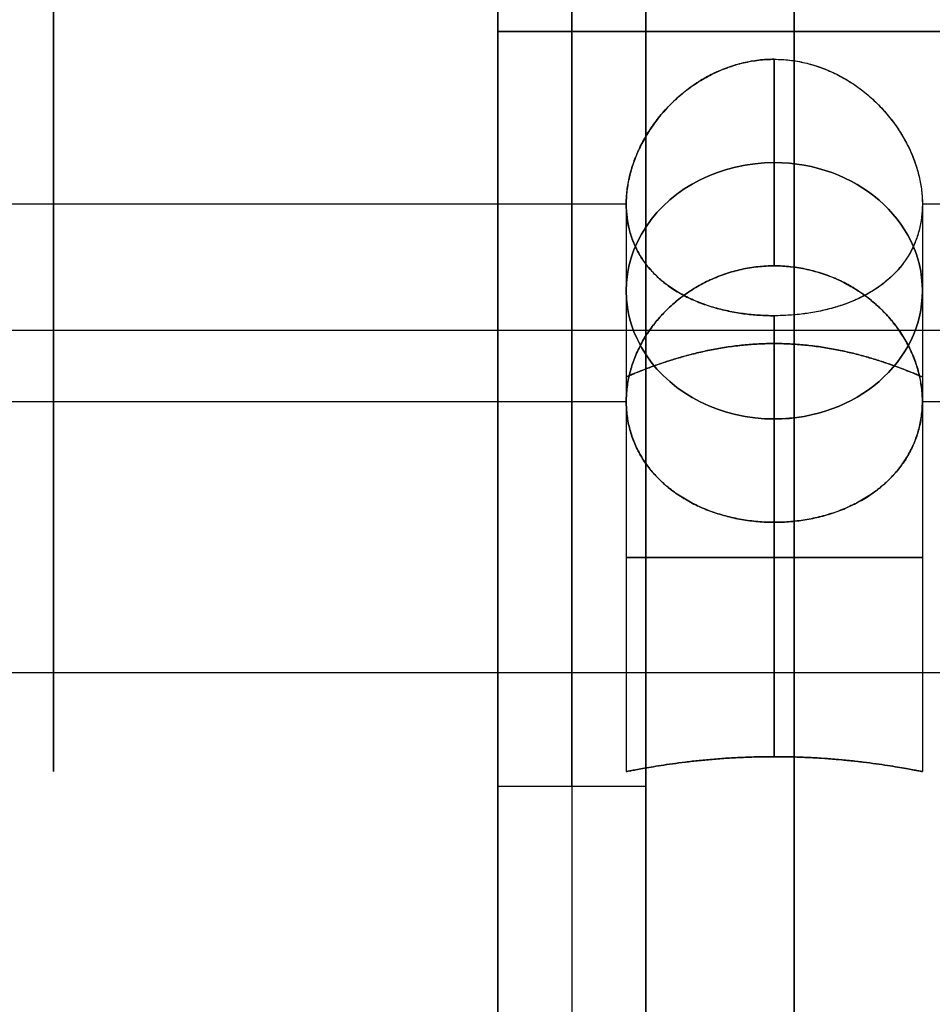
# Model space of a CAD drawing. Header units: centimetres. Extents: x -14.3 to 5, y -11.3 to 4.9.
# Tile 4 of 10: x -5.5 to -4.6, y -1 to 0. Entities that reach past the tile are written whole.
import ezdxf

# ---------------------------------------------------------------- set-up
doc = ezdxf.new("R2010")
doc.units = ezdxf.units.CM
doc.layers.add('Default', color=7, linetype='Continuous', true_color=0x000000)

# ---------------------------------------------------------------- blocks, each defined once
blk = doc.blocks.new('L_SUPPORTO_ESTERNA')
at = {"layer": 'Default'}
for p, q in [((-50, 30, 62.25), (-50, -30, 62.25)), ((-48.5, 30, 62.25), (-48.5, -30, 62.25)), ((-49.25, 28, 102), (-49.25, -28, 102)), ((-48.5, 0, 69.35), (-50, 0, 69.35)), ((-50, 0, 102), (-50, 0, 84.65)), ((-50, 0, 69.35), (-50, 0, 22.5)), ((-48.5, 0, 102), (-50, 0, 102)), ((-48.5, 0, 84.65), (-50, 0, 84.65)), ((-48.5, 0, 102), (-48.5, 0, 84.65)), ((-48.5, 0, 69.35), (-48.5, 0, 22.5))]:
    blk.add_line(p, q, dxfattribs=at)
at = {"layer": 'Default', "extrusion": (1, 0, 0)}
for centre, start, end in [((0, 77, -50), 180, 0), ((0, 77, -50), 0, 180), ((0, 77, -48.5), 0, 180)]:
    blk.add_arc(centre, 7.65, start, end, dxfattribs=at)
at = {"layer": 'Default', "extrusion": (-1, 0, 0)}
for centre, start, end in [((0, 77, 49.25), 180, 0), ((0, 77, 49.25), 0, 180), ((0, 77, 48.5), 180, 0)]:
    blk.add_arc(centre, 7.65, start, end, dxfattribs=at)
at = {"layer": 'Default', "extrusion": (0, -1, 0)}
blk.add_arc((-43.5, 22.5), 6.5, 180, 270, dxfattribs=at)
at = {"layer": 'Default', "extrusion": (0, 1, 0)}
blk.add_arc((43.5, 22.5), 5, 270, 0, dxfattribs=at)
at = {"layer": 'Default'}
for points in [[(-50, 30, 22.5), (-50, 0, 22.5), (-50, -30, 22.5)], [(-48.5, 30, 22.5), (-48.5, 0, 22.5), (-48.5, -30, 22.5)], [(-50, -28, 102), (-50, 0, 102), (-50, 28, 102)], [(-48.5, -28, 102), (-48.5, 0, 102), (-48.5, 28, 102)], [(-48.5, -7.65, 77), (-49.25, -7.65, 77), (-50, -7.65, 77)]]:
    blk.add_open_spline(points, degree=2, dxfattribs=at)
blk = doc.blocks.new('L_SUPPORTO_CENTRALE')
at = {"layer": 'Default'}
for p, q in [((-47, 28, 102), (-47, -28, 102)), ((-48.5, 0, 102), (-48.5, 0, 87)), ((-45.5, 0, 87), (-48.5, 0, 87)), ((-45.5, 0, 102), (-48.5, 0, 102))]:
    blk.add_line(p, q, dxfattribs=at)
at = {"layer": 'Default', "extrusion": (1, 0, 0)}
blk.add_arc((0, 77, -48.5), 10, 0, 180, dxfattribs=at)
at = {"layer": 'Default', "extrusion": (-1, 0, 0)}
blk.add_arc((0, 77, 47), 10, 0, 180, dxfattribs=at)
at = {"layer": 'Default'}
blk.add_open_spline([(-48.5, -28, 102), (-48.5, 0, 102), (-48.5, 28, 102)], degree=2, dxfattribs=at)
blk = doc.blocks.new('5132_ASM')
at = {"layer": 'Default'}
for name in ['L_SUPPORTO_ESTERNA', 'L_SUPPORTO_CENTRALE']:
    blk.add_blockref(name, (0, 0, -16), dxfattribs=at)
blk = doc.blocks.new('5134')
at = {"layer": 'Default'}
for p, q in [((-47, -0.2821, 73.5114), (-47, -2.3752, 69.886)), ((-48.5, -1.75, 80.0311), (-73.8, -1.75, 80.0311)), ((-48.5, -1.75, 73.9689), (-48.5, -3.75, 70.5048)), ((-48.5, -1.75, 80.0311), (-48.5, -3.75, 83.4952)), ((-43.8, -1.75, 80.0311), (-45.5, -1.75, 80.0311)), ((-45.5, -1.75, 73.9689), (-45.5, -3.75, 70.5048)), ((-45.5, -1.75, 80.0311), (-45.5, -3.75, 83.4952)), ((-47, -2.8802, 78.9886), (-47, -4.9733, 82.614)), ((-43.8, -3.0311, 75.25), (-60.0112, -3.0311, 75.25)), ((-47, -3.1623, 75.5), (-47, -7.3485, 75.5)), ((-48.5, -3.5, 77), (-48.5, -7.5, 77)), ((-45.5, -3.5, 77), (-45.5, -7.5, 77)), ((-64.8, -3.75, 83.4952), (-48.5, -3.75, 83.4952)), ((-45.5, -3.75, 83.4952), (-43.8, -3.75, 83.4952)), ((-64.8, -6.4952, 73.25), (-43.8, -6.4952, 73.25))]:
    blk.add_line(p, q, dxfattribs=at)
at = {"layer": 'Default', "extrusion": (1, 0, 0)}
for start, end in [(210, 30), (30, 210)]:
    blk.add_arc((0, 77, -54.3), 7.5, start, end, dxfattribs=at)
at = {"layer": 'Default', "extrusion": (-7.10543e-15, -0.5, -0.866025)}
blk.add_arc((-47, 38.5, -61.4286), 1.5, 90, 270.00204, dxfattribs=at)
at = {"layer": 'Default', "extrusion": (0, -0.5, 0.866025)}
for start, end in [(90, 270.00204), (270.00204, 90)]:
    blk.add_arc((-47, 38.5, 71.9393), 1.5, start, end, dxfattribs=at)
at = {"layer": 'Default', "extrusion": (0, -0.5, -0.866025)}
blk.add_arc((-47, 38.5, -61.4286), 1.5, 270.00204, 90, dxfattribs=at)
at = {"layer": 'Default', "extrusion": (0, -1, 0)}
for centre, start, end in [((-47, 77, 5.3315), 90, 270.00211), ((-47, 77, 5.3314), 270.00211, 90)]:
    blk.add_arc(centre, 1.5, start, end, dxfattribs=at)
at = {"layer": 'Default'}
for points, degree in [([(-47.0022, -0.2821, 73.5114), (-47.0536, -0.2822, 73.5114), (-47.1575, -0.2882, 73.5119), (-47.3143, -0.3156, 73.5142), (-47.4695, -0.3615, 73.5186), (-47.6205, -0.4252, 73.5257), (-47.7667, -0.5069, 73.5365), (-47.906, -0.6056, 73.5522), (-48.0348, -0.7192, 73.574), (-48.1505, -0.8445, 73.6025), (-48.2515, -0.9793, 73.6388), (-48.3348, -1.1178, 73.6822), (-48.4021, -1.2606, 73.7337), (-48.452, -1.4042, 73.7928), (-48.4846, -1.545, 73.8582), (-48.5009, -1.6847, 73.9308), (-48.5005, -1.8211, 74.0097), (-48.4838, -1.9527, 74.0939), (-48.4503, -2.0808, 74.1843), (-48.3996, -2.2031, 74.279), (-48.3329, -2.3172, 74.3755), (-48.249, -2.424, 74.474), (-48.148, -2.5221, 74.5721), (-48.0322, -2.6092, 74.6661), (-47.9034, -2.6844, 74.7532), (-47.7648, -2.7468, 74.8303), (-47.6177, -2.7971, 74.8957), (-47.4669, -2.8348, 74.947), (-47.3114, -2.8614, 74.9843), (-47.1561, -2.8768, 75.0065), (-47.0518, -2.8802, 75.0114), (-47, -2.8802, 75.0114)], 3), ([(-47.0022, -2.8802, 78.9886), (-47.0536, -2.8801, 78.9887), (-47.1575, -2.8767, 78.9937), (-47.3143, -2.861, 79.0162), (-47.4695, -2.8343, 79.0538), (-47.6205, -2.7962, 79.1054), (-47.7667, -2.7461, 79.1707), (-47.906, -2.6831, 79.2483), (-48.0348, -2.6075, 79.3358), (-48.1505, -2.5201, 79.4301), (-48.2515, -2.4213, 79.5287), (-48.3348, -2.3144, 79.627), (-48.4021, -2.1984, 79.7249), (-48.452, -2.0755, 79.8197), (-48.4846, -1.9484, 79.9089), (-48.5009, -1.8156, 79.9936), (-48.5005, -1.6791, 80.0722), (-48.4838, -1.5404, 80.1441), (-48.4503, -1.3981, 80.2099), (-48.3996, -1.2549, 80.2685), (-48.3329, -1.1143, 80.319), (-48.249, -0.9756, 80.3623), (-48.148, -0.8416, 80.3982), (-48.0322, -0.7166, 80.4266), (-47.9034, -0.6036, 80.4481), (-47.7648, -0.5056, 80.4637), (-47.6177, -0.4239, 80.4745), (-47.4669, -0.3605, 80.4815), (-47.3114, -0.3149, 80.4859), (-47.1561, -0.2881, 80.4881), (-47.0518, -0.2821, 80.4886), (-47, -0.2821, 80.4886)], 3), ([(-47.0022, -0.2821, 73.5114), (-47.0019, -0.2821, 73.5114), (-47.0014, -0.2821, 73.5114), (-47.0007, -0.2821, 73.5114), (-47.0002, -0.2821, 73.5114), (-47, -0.2821, 73.5114)], 3), ([(-46.9999, -2.3752, 69.886), (-46.9999, -1.3286, 71.6987), (-47, -0.2821, 73.5114)], 2), ([(-47, -0.2821, 73.5114), (-46.9482, -0.2821, 73.5114), (-46.844, -0.288, 73.5119), (-46.6868, -0.3153, 73.5142), (-46.5332, -0.3606, 73.5185), (-46.3826, -0.4237, 73.5255), (-46.2367, -0.5048, 73.5362), (-46.0986, -0.602, 73.5516), (-45.9698, -0.7146, 73.573), (-45.8535, -0.8398, 73.6014), (-45.7526, -0.9732, 73.637), (-45.667, -1.1143, 73.681), (-45.5989, -1.2583, 73.7328), (-45.5486, -1.4019, 73.7918), (-45.5155, -1.5442, 73.8578), (-45.4992, -1.6845, 73.9307), (-45.4995, -1.8202, 74.0092), (-45.5161, -1.952, 74.0935), (-45.5496, -2.0804, 74.184), (-45.6003, -2.2032, 74.279), (-45.6687, -2.3196, 74.3776), (-45.7544, -2.4279, 74.4776), (-45.856, -2.5255, 74.5756), (-45.9729, -2.6126, 74.67), (-46.1021, -2.6871, 74.7565), (-46.2396, -2.7485, 74.8324), (-46.386, -2.7981, 74.8971), (-46.5364, -2.8355, 74.9479), (-46.69, -2.8615, 74.9846), (-46.8449, -2.8768, 75.0065), (-46.9485, -2.8802, 75.0114), (-47, -2.8802, 75.0114)], 3), ([(-47, -0.2821, 80.4886), (-46.9485, -0.2821, 80.4886), (-46.8449, -0.288, 80.4881), (-46.69, -0.3147, 80.4859), (-46.5364, -0.3594, 80.4816), (-46.386, -0.4221, 80.4747), (-46.2396, -0.5029, 80.4641), (-46.1021, -0.5993, 80.4488), (-45.9729, -0.7116, 80.4276), (-45.856, -0.8368, 80.3994), (-45.7544, -0.9705, 80.3638), (-45.6687, -1.1112, 80.3201), (-45.6003, -1.2548, 80.2685), (-45.5496, -1.3986, 80.2097), (-45.5161, -1.5411, 80.1438), (-45.4995, -1.68, 80.0717), (-45.4992, -1.8159, 79.9935), (-45.5155, -1.9491, 79.9085), (-45.5486, -2.0775, 79.8182), (-45.5989, -2.2003, 79.7233), (-45.667, -2.3172, 79.6246), (-45.7526, -2.4258, 79.5243), (-45.8535, -2.5234, 79.4266), (-45.9698, -2.6106, 79.3323), (-46.0986, -2.6854, 79.2455), (-46.2367, -2.7474, 79.169), (-46.3826, -2.7971, 79.1042), (-46.5332, -2.8348, 79.053), (-46.6868, -2.8611, 79.016), (-46.844, -2.8768, 78.9935), (-46.9482, -2.8802, 78.9886), (-47, -2.8802, 78.9886)], 3), ([(-47, -0.2821, 80.4886), (-47, -1.3286, 82.3013), (-47, -2.3752, 84.114)], 2), ([(-46.9999, -2.3752, 69.886), (-47.0556, -2.3752, 69.886), (-47.1672, -2.3812, 69.888), (-47.3328, -2.4083, 69.8971), (-47.4943, -2.4529, 69.9124), (-47.6493, -2.5143, 69.9339), (-47.7978, -2.5922, 69.962), (-47.9367, -2.6856, 69.997), (-48.0635, -2.7924, 70.0389), (-48.1761, -2.9102, 70.0872), (-48.2738, -3.0379, 70.1423), (-48.3548, -3.1723, 70.2034), (-48.4193, -3.3134, 70.271), (-48.4656, -3.4577, 70.3439), (-48.4936, -3.6033, 70.4216), (-48.5032, -3.75, 70.5041), (-48.4937, -3.8943, 70.5896), (-48.466, -4.0342, 70.6767), (-48.4194, -4.1705, 70.7658), (-48.355, -4.2996, 70.8542), (-48.2734, -4.4207, 70.9408), (-48.1752, -4.5325, 71.024), (-48.0626, -4.6331, 71.1018), (-47.9358, -4.7225, 71.1732), (-47.7974, -4.7991, 71.2362), (-47.649, -4.8625, 71.2897), (-47.4933, -4.9119, 71.3322), (-47.332, -4.9473, 71.3631), (-47.1667, -4.9686, 71.3819), (-47.0555, -4.9733, 71.386), (-47, -4.9733, 71.386)], 3), ([(-46.9999, -4.9733, 82.614), (-47.0556, -4.9733, 82.614), (-47.1672, -4.9685, 82.6182), (-47.3328, -4.9471, 82.6371), (-47.4943, -4.9116, 82.6681), (-47.6493, -4.8623, 82.7105), (-47.7978, -4.7989, 82.7639), (-47.9367, -4.722, 82.8273), (-48.0635, -4.6323, 82.8988), (-48.1761, -4.5316, 82.9767), (-48.2738, -4.42, 83.0597), (-48.3548, -4.2999, 83.1456), (-48.4193, -4.1708, 83.234), (-48.4656, -4.0355, 83.3225), (-48.4936, -3.8955, 83.4097), (-48.5032, -3.7506, 83.4956), (-48.4937, -3.6044, 83.5778), (-48.466, -3.459, 83.6554), (-48.4194, -3.3137, 83.7289), (-48.355, -3.1726, 83.7965), (-48.2734, -3.0371, 83.8581), (-48.1752, -2.9092, 83.9132), (-48.0626, -2.7915, 83.9615), (-47.9358, -2.6849, 84.0032), (-47.7974, -2.5921, 84.038), (-47.649, -2.5141, 84.0662), (-47.4933, -2.4526, 84.0877), (-47.332, -2.4081, 84.1029), (-47.1667, -2.3812, 84.112), (-47.0555, -2.3752, 84.114), (-47, -2.3752, 84.114)], 3), ([(-47, -4.9733, 71.386), (-46.9447, -4.9733, 71.386), (-46.8338, -4.9686, 71.3819), (-46.6701, -4.9476, 71.3634), (-46.5076, -4.9121, 71.3324), (-46.3525, -4.863, 71.2901), (-46.2044, -4.8, 71.2369), (-46.065, -4.723, 71.1736), (-45.9375, -4.6332, 71.1018), (-45.8253, -4.5329, 71.0243), (-45.727, -4.4212, 70.9411), (-45.6454, -4.3003, 70.8547), (-45.5814, -4.1723, 70.767), (-45.5348, -4.0371, 70.6785), (-45.5066, -3.8967, 70.591), (-45.4969, -3.7535, 70.5061), (-45.5058, -3.6072, 70.4237), (-45.5336, -3.4605, 70.3454), (-45.5796, -3.3163, 70.2724), (-45.644, -3.1744, 70.2043), (-45.726, -3.038, 70.1423), (-45.8241, -2.9099, 70.0871), (-45.937, -2.7919, 70.0387), (-46.0636, -2.6855, 69.997), (-46.2, -2.5936, 69.9625), (-46.3487, -2.5151, 69.9342), (-46.5042, -2.4534, 69.9126), (-46.6649, -2.4087, 69.8973), (-46.8317, -2.3813, 69.8881), (-46.9438, -2.3752, 69.886), (-46.9999, -2.3752, 69.886)], 3), ([(-47, -2.3752, 84.114), (-46.9447, -2.3752, 84.114), (-46.8338, -2.3812, 84.112), (-46.6701, -2.4076, 84.1031), (-46.5076, -2.4522, 84.0878), (-46.3525, -2.5135, 84.0664), (-46.2044, -2.591, 84.0384), (-46.065, -2.6843, 84.0035), (-45.9375, -2.7914, 83.9615), (-45.8253, -2.9086, 83.9135), (-45.727, -3.0366, 83.8583), (-45.6454, -3.1718, 83.7969), (-45.5814, -3.3118, 83.7298), (-45.5348, -3.456, 83.657), (-45.5066, -3.602, 83.5791), (-45.4969, -3.7471, 83.4976), (-45.5058, -3.8917, 83.412), (-45.5336, -4.0328, 83.3242), (-45.5796, -4.1682, 83.2358), (-45.644, -4.298, 83.147), (-45.726, -4.4199, 83.0598), (-45.8241, -4.5318, 82.9765), (-45.937, -4.6327, 82.8985), (-46.0636, -4.722, 82.8272), (-46.2, -4.7978, 82.7649), (-46.3487, -4.8616, 82.7111), (-46.5042, -4.9112, 82.6685), (-46.6649, -4.9467, 82.6374), (-46.8317, -4.9685, 82.6182), (-46.9438, -4.9733, 82.614), (-46.9999, -4.9733, 82.614)], 3), ([(-47, -2.8802, 78.9886), (-47.0002, -2.8802, 78.9886), (-47.0007, -2.8802, 78.9886), (-47.0014, -2.8802, 78.9886), (-47.0019, -2.8802, 78.9886), (-47.0022, -2.8802, 78.9886)], 3), ([(-47, -2.8802, 75.0114), (-47, -3.9267, 73.1987), (-47, -4.9733, 71.386)], 2), ([(-46.9999, -4.9733, 82.614), (-46.9999, -3.9267, 80.8013), (-47, -2.8802, 78.9886)], 2), ([(-43.8, -3.0311, 75.25), (-58.8, -3.0311, 75.25), (-73.8, -3.0311, 75.25)], 2), ([(-47.0022, -3.1623, 75.5), (-47.0536, -3.1623, 75.5001), (-47.1575, -3.1649, 75.5055), (-47.3143, -3.1766, 75.5304), (-47.4695, -3.1957, 75.5723), (-47.6205, -3.2215, 75.6311), (-47.7667, -3.2529, 75.7072), (-47.906, -3.2887, 75.8006), (-48.0348, -3.3266, 75.9098), (-48.1505, -3.3646, 76.0326), (-48.2515, -3.4005, 76.1675), (-48.3348, -3.4322, 76.3092), (-48.4021, -3.459, 76.4586), (-48.452, -3.4796, 76.6124), (-48.4846, -3.4934, 76.7671), (-48.5009, -3.5004, 76.9244), (-48.5005, -3.5002, 77.082), (-48.4838, -3.4931, 77.238), (-48.4503, -3.4789, 77.3942), (-48.3996, -3.458, 77.5474), (-48.3329, -3.4315, 77.6945), (-48.249, -3.3996, 77.8363), (-48.148, -3.3637, 77.9703), (-48.0322, -3.3258, 78.0927), (-47.9034, -3.288, 78.2013), (-47.7648, -3.2524, 78.294), (-47.6177, -3.2209, 78.3701), (-47.4669, -3.1954, 78.4285), (-47.3114, -3.1763, 78.4702), (-47.1561, -3.1649, 78.4946), (-47.0518, -3.1623, 78.5), (-47, -3.1623, 78.5)], 3), ([(-47, -3.1623, 75.5), (-47.0002, -3.1623, 75.5), (-47.0007, -3.1623, 75.5), (-47.0014, -3.1623, 75.5), (-47.0019, -3.1623, 75.5), (-47.0022, -3.1623, 75.5)], 3), ([(-47, -3.1623, 78.5), (-46.9485, -3.1623, 78.5), (-46.8449, -3.1648, 78.4947), (-46.69, -3.1762, 78.4704), (-46.5364, -3.1949, 78.4295), (-46.386, -3.2202, 78.3718), (-46.2396, -3.2514, 78.2965), (-46.1021, -3.2865, 78.2054), (-45.9729, -3.3242, 78.0976), (-45.856, -3.3623, 77.975), (-45.7544, -3.3984, 77.8414), (-45.6687, -3.4309, 77.6977), (-45.6003, -3.458, 77.5476), (-45.5496, -3.479, 77.3937), (-45.5161, -3.4931, 77.2373), (-45.4995, -3.5002, 77.0809), (-45.4992, -3.5004, 76.9241), (-45.5155, -3.4934, 76.7662), (-45.5486, -3.4794, 76.6099), (-45.5989, -3.4586, 76.4561), (-45.667, -3.4315, 76.3055), (-45.7526, -3.399, 76.1613), (-45.8535, -3.3632, 76.028), (-45.9698, -3.3252, 75.9053), (-46.0986, -3.2874, 75.7972), (-46.2367, -3.2521, 75.7052), (-46.3826, -3.2209, 75.6297), (-46.5332, -3.1954, 75.5715), (-46.6868, -3.1765, 75.5302), (-46.844, -3.1648, 75.5053), (-46.9482, -3.1623, 75.5), (-47, -3.1623, 75.5)], 3), ([(-47, -3.1623, 78.5), (-47, -5.2554, 78.5), (-47, -7.3485, 78.5)], 2), ([(-46.9999, -7.3485, 75.5), (-46.9999, -5.2554, 75.5), (-47, -3.1623, 75.5)], 2), ([(-64.8, -6.4952, 73.25), (-54.3, -6.4952, 73.25), (-43.8, -6.4952, 73.25)], 2), ([(-46.9999, -7.3485, 75.5), (-47.0556, -7.3485, 75.5), (-47.1672, -7.3497, 75.5062), (-47.3328, -7.3554, 75.5342), (-47.4943, -7.3645, 75.5805), (-47.6493, -7.3766, 75.6443), (-47.7978, -7.3912, 75.726), (-47.9367, -7.4075, 75.8243), (-48.0635, -7.4247, 75.9377), (-48.1761, -7.4418, 76.0639), (-48.2738, -7.4579, 76.202), (-48.3548, -7.4722, 76.349), (-48.4193, -7.4842, 76.505), (-48.4656, -7.4932, 76.6664), (-48.4936, -7.4987, 76.8313), (-48.5032, -7.5006, 76.9997), (-48.4937, -7.4987, 77.1674), (-48.466, -7.4932, 77.3321), (-48.4194, -7.4842, 77.4947), (-48.355, -7.4722, 77.6506), (-48.2734, -7.4578, 77.7988), (-48.1752, -7.4416, 77.9372), (-48.0626, -7.4246, 78.0633), (-47.9358, -7.4074, 78.1764), (-47.7974, -7.3912, 78.2742), (-47.649, -7.3765, 78.3559), (-47.4933, -7.3644, 78.4199), (-47.332, -7.3554, 78.466), (-47.1667, -7.3497, 78.4938), (-47.0555, -7.3485, 78.5), (-47, -7.3485, 78.5)], 3), ([(-47, -7.3485, 78.5), (-46.9447, -7.3485, 78.5), (-46.8338, -7.3497, 78.4938), (-46.6701, -7.3553, 78.4665), (-46.5076, -7.3644, 78.4202), (-46.3525, -7.3764, 78.3565), (-46.2044, -7.391, 78.2754), (-46.065, -7.4073, 78.1771), (-45.9375, -7.4246, 78.0633), (-45.8253, -7.4415, 77.9378), (-45.727, -7.4577, 77.7994), (-45.6454, -7.4722, 77.6516), (-45.5814, -7.4841, 77.4968), (-45.5348, -7.4931, 77.3355), (-45.5066, -7.4987, 77.1702), (-45.4969, -7.5006, 77.0037), (-45.5058, -7.4988, 76.8357), (-45.5336, -7.4933, 76.6696), (-45.5796, -7.4844, 76.5082), (-45.644, -7.4724, 76.3513), (-45.726, -7.4579, 76.2022), (-45.8241, -7.4417, 76.0636), (-45.937, -7.4246, 75.9372), (-46.0636, -7.4075, 75.8242), (-46.2, -7.3914, 75.7274), (-46.3487, -7.3768, 75.6452), (-46.5042, -7.3646, 75.581), (-46.6649, -7.3555, 75.5347), (-46.8317, -7.3498, 75.5063), (-46.9438, -7.3485, 75.5), (-46.9999, -7.3485, 75.5)], 3)]:
    blk.add_open_spline(points, degree=degree, dxfattribs=at)
blk = doc.blocks.new('5134_ASM')
at = {"layer": 'Default'}
blk.add_blockref('5134', (0, 0), dxfattribs=at)
blk = doc.blocks.new('F5914_ASM')
at = {"layer": 'Default'}
for name, p in [('5132_ASM', (0, 0)), ('5134_ASM', (-0.2, 0, -16))]:
    blk.add_blockref(name, p, dxfattribs=at)

msp = doc.modelspace()

# ---------------------------------------------------------------- block references
at = {"layer": 'Default', "xscale": 0.1, "yscale": 0.1, "zscale": 0.1}
msp.add_blockref('F5914_ASM', (0, 0), dxfattribs=at)

doc.saveas('drawing.dxf')
